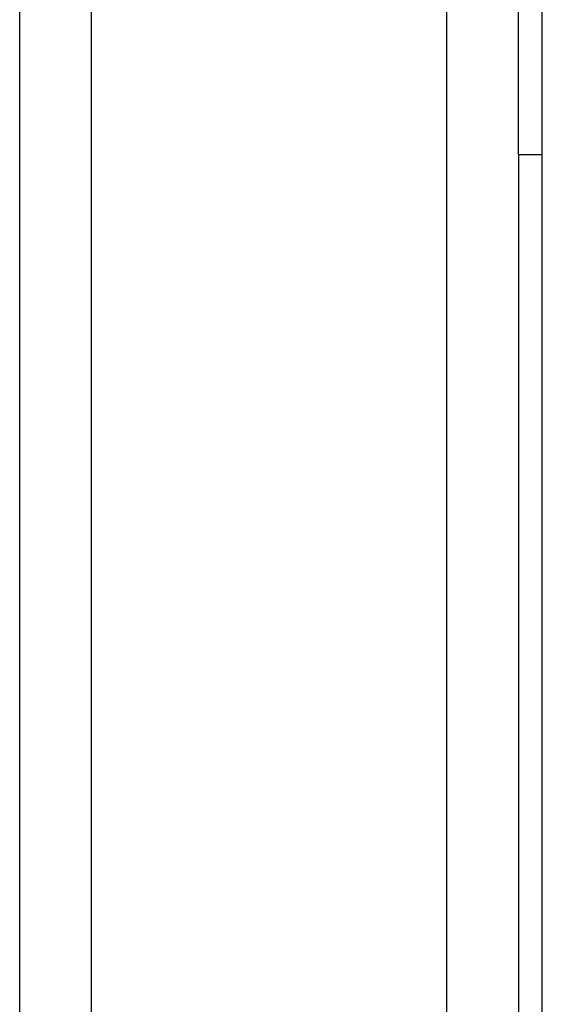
# Model space of a CAD drawing. Header units: inches. Extents: x 6 to 216, y 11 to 118.
# Tile 168 of 212: x 48.411 to 48.804, y 74.178 to 74.918. Entities that reach past the tile are written whole.
import ezdxf

# ---------------------------------------------------------------- set-up
doc = ezdxf.new("R2010")
doc.units = ezdxf.units.IN
doc.header["$MEASUREMENT"] = 0
doc.layers.add('Visible Edges(ANSI)', color=7, linetype='Continuous', lineweight=25)
doc.layers.add('Visible Tangent Edges(ANSI)', color=7, linetype='Continuous', lineweight=25)

msp = doc.modelspace()

# ---------------------------------------------------------------- linework, layer by layer
at = {"layer": 'Visible Edges(ANSI)'}
for p, q in [((48.80357, 20.13673), (48.80357, 79.61773)), ((48.41057, 50.25978), (48.41057, 75.14669)), ((48.78557, 74.81699), (48.78557, 74.94199)), ((48.78557, 74.81699), (48.78557, 50.58897))]:
    msp.add_line(p, q, dxfattribs=at)
at = {"layer": 'Visible Tangent Edges(ANSI)'}
for p, q in [((48.46442, 75.14576), (48.46442, 50.2607)), ((48.73172, 50.26159), (48.73172, 75.14487)), ((48.78557, 74.81699), (48.80357, 74.81699))]:
    msp.add_line(p, q, dxfattribs=at)

doc.saveas('drawing.dxf')
